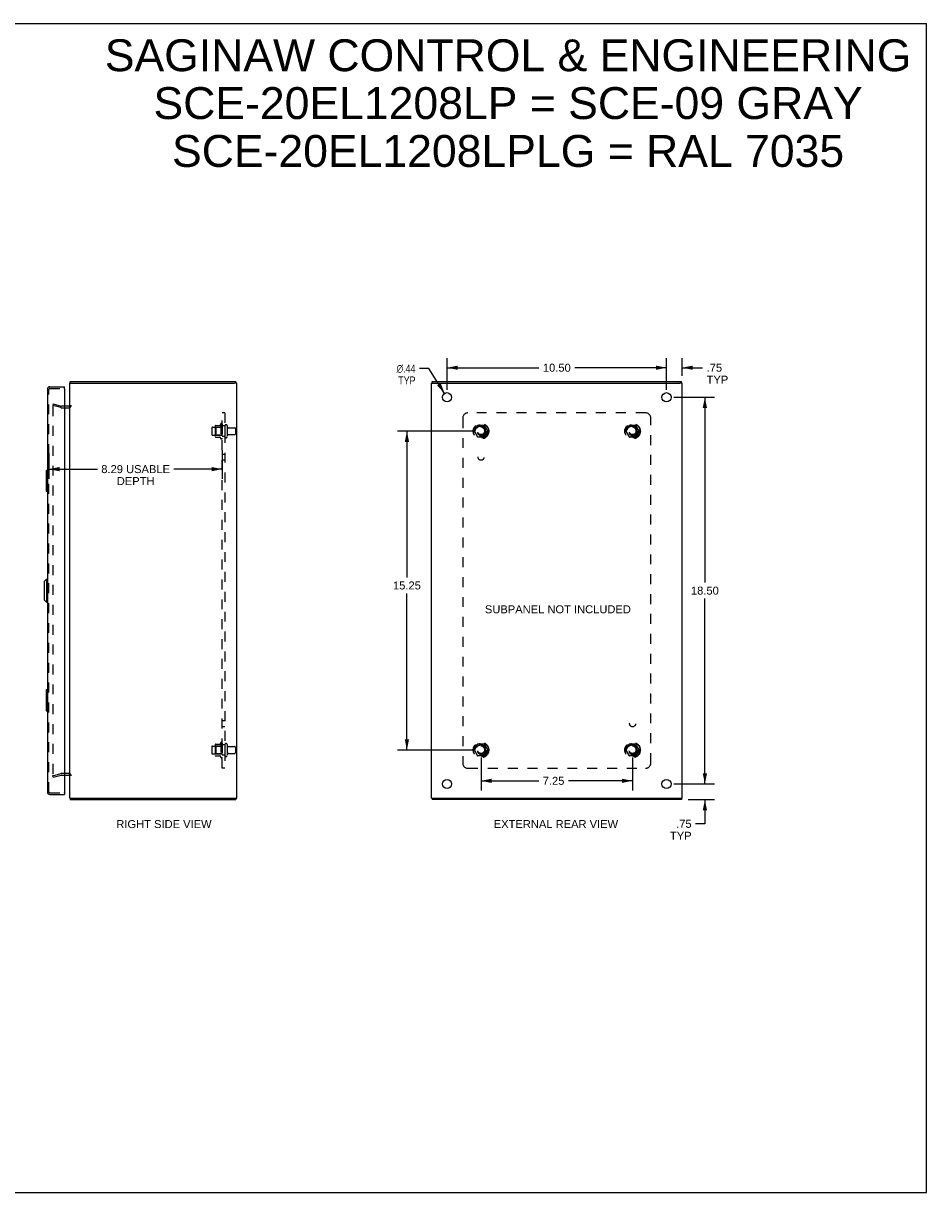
# Model space of a CAD drawing. Header units: inches. Extents: x 0 to 86.4, y 0 to 55.9.
# Tile 3 of 3: x 43.2 to 86.4, y 0 to 55.9. Entities that reach past the tile are written whole.
import ezdxf

# ---------------------------------------------------------------- set-up
doc = ezdxf.new("R2010")
doc.units = ezdxf.units.IN
doc.header["$LTSCALE"] = 4.754237
doc.header["$MEASUREMENT"] = 0
doc.linetypes.add('HIDDEN', pattern=[0.2, 0.1, -0.1])
doc.layers.get('0').update_dxf_attribs({"linetype": 'CONTINUOUS'})
for name, color, linetype in [('DEFAULT_2', 8, 'HIDDEN'), ('DIMENSIONS', 7, 'CONTINUOUS'), ('DOOR_ASSEMBLY', 7, 'CONTINUOUS'), ('SUBPANEL', 7, 'CONTINUOUS')]:
    doc.layers.add(name, color=color, linetype=linetype)
doc.styles.get("Standard").update_dxf_attribs({"font": 'arial.ttf'})
doc.styles.add('TEXTSTYLE_1', font='gdt', dxfattribs={"width": 0.8})
doc.dimstyles.new('DIMSTYLE_1', dxfattribs={"dimtxt": 0.381356, "dimasz": 0.508475, "dimexe": 0.09, "dimexo": 0.07, "dimgap": 0.0375, "dimtad": 0, "dimtih": 1, "dimtoh": 1, "dimzin": 4, "dimdsep": 46, "dimtxsty": 'Standard', "dimblk": '_FILLED', "dimblk1": '_FILLED', "dimblk2": '_FILLED', "dimcen": 0.09, "dimadec": 3, "dimazin": 1, "dimtfac": 1, "dimtdec": 3, "dimtofl": 0, "dimtmove": 0, "dimatfit": 3, "dimldrblk": '_FILLED', "dimfxl": 0, "dimtolj": 1, "dimtzin": 4, "dimarcsym": 0})
doc.dimstyles.new('DIMSTYLE_2', dxfattribs={"dimtxt": 0.381356, "dimasz": 0.508475, "dimexe": 0.09, "dimexo": 0.07, "dimgap": 0.09, "dimtad": 0, "dimtih": 1, "dimtoh": 1, "dimzin": 4, "dimdsep": 46, "dimtxsty": 'Standard', "dimblk": '_FILLED', "dimblk1": '_FILLED', "dimblk2": '_FILLED', "dimcen": 0.09, "dimadec": 3, "dimazin": 1, "dimtfac": 1, "dimtdec": 3, "dimtofl": 0, "dimtmove": 0, "dimatfit": 1, "dimldrblk": '_FILLED', "dimfxl": 0, "dimtolj": 1, "dimtzin": 4, "dimarcsym": 0})

# ---------------------------------------------------------------- blocks, each defined once
blk = doc.blocks.new('_FILLED')
at = {"color": 0, "linetype": 'ByBlock'}
blk.add_solid([(0, 0), (-1, 0.2), (-1, -0.2)], dxfattribs=at)
blk = doc.blocks.new('*D6')
at = {"layer": 'DIMENSIONS', "color": 2, "linetype": 'Continuous'}
for p, q in [((44.445, 35.375), (44.445, 34.152)), ((52.738, 35.499), (52.738, 34.152)), ((44.445, 34.609), (46.76, 34.609)), ((52.738, 34.609), (50.423, 34.609))]:
    blk.add_line(p, q, dxfattribs=at)
at = {"layer": 'DIMENSIONS', "color": 2, "linetype": 'Continuous', "xscale": 0.5084745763, "yscale": 0.5084745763, "zscale": 0.5084745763, "rotation": 180}
blk.add_blockref('_FILLED', (44.445, 34.609), dxfattribs=at)
at = {"layer": 'DIMENSIONS', "color": 2, "linetype": 'Continuous', "xscale": 0.5084745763, "yscale": 0.5084745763, "zscale": 0.5084745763}
blk.add_blockref('_FILLED', (52.738, 34.609), dxfattribs=at)
at = {"layer": 'DIMENSIONS', "color": 2, "linetype": 'Continuous', "insert": (48.592, 34.8), "char_height": 0.38136, "width": 3.28193, "attachment_point": 2, "line_spacing_factor": 0.9}
blk.add_mtext('8.29 USABLE\\PDEPTH', dxfattribs=at)
blk = doc.blocks.new('*D7')
at = {"layer": 'DIMENSIONS', "color": 2, "linetype": 'Continuous'}
for p, q in [((73.995, 38.403), (73.995, 39.918)), ((74.745, 39.078), (74.745, 39.918)), ((73.995, 39.46), (72.978, 39.46)), ((74.745, 39.46), (75.723, 39.46))]:
    blk.add_line(p, q, dxfattribs=at)
at = {"layer": 'DIMENSIONS', "color": 2, "linetype": 'Continuous', "xscale": 0.5084745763, "yscale": 0.5084745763, "zscale": 0.5084745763}
blk.add_blockref('_FILLED', (73.995, 39.46), dxfattribs=at)
at = {"layer": 'DIMENSIONS', "color": 2, "linetype": 'Continuous', "xscale": 0.5084745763, "yscale": 0.5084745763, "zscale": 0.5084745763, "rotation": 180}
blk.add_blockref('_FILLED', (74.745, 39.46), dxfattribs=at)
at = {"layer": 'DIMENSIONS', "color": 2, "linetype": 'Continuous', "insert": (75.913, 39.651), "char_height": 0.3814, "width": 1.03349, "attachment_point": 1, "line_spacing_factor": 0.9}
blk.add_mtext('.75\\PTYP', dxfattribs=at)
blk = doc.blocks.new('*D8')
at = {"layer": 'DIMENSIONS', "color": 2, "linetype": 'Continuous'}
for p, q in [((75.83, 19.548), (75.83, 20.564)), ((74.351, 19.548), (76.288, 19.548)), ((75.038, 18.798), (76.288, 18.798)), ((75.83, 18.798), (75.83, 17.642)), ((75.83, 17.642), (75.385, 17.642))]:
    blk.add_line(p, q, dxfattribs=at)
at = {"layer": 'DIMENSIONS', "color": 2, "linetype": 'Continuous', "xscale": 0.5084745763, "yscale": 0.5084745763, "zscale": 0.5084745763}
for p, rotation in [((75.83, 19.548), 270), ((75.83, 18.798), 90)]:
    blk.add_blockref('_FILLED', p, dxfattribs=dict(at, rotation=rotation))
at = {"layer": 'DIMENSIONS', "color": 2, "linetype": 'Continuous', "insert": (75.195, 17.833), "char_height": 0.3814, "width": 1.03349, "attachment_point": 3, "line_spacing_factor": 0.9}
blk.add_mtext('.75\\PTYP', dxfattribs=at)
blk = doc.blocks.new('*D9')
at = {"layer": 'DIMENSIONS', "color": 2, "linetype": 'Continuous'}
for p, q in [((63.495, 38.403), (63.495, 39.918)), ((73.995, 38.403), (73.995, 39.918)), ((63.495, 39.46), (67.888, 39.46)), ((73.995, 39.46), (69.602, 39.46))]:
    blk.add_line(p, q, dxfattribs=at)
at = {"layer": 'DIMENSIONS', "color": 2, "linetype": 'Continuous', "xscale": 0.5084745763, "yscale": 0.5084745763, "zscale": 0.5084745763, "rotation": 180}
blk.add_blockref('_FILLED', (63.495, 39.46), dxfattribs=at)
at = {"layer": 'DIMENSIONS', "color": 2, "linetype": 'Continuous', "xscale": 0.5084745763, "yscale": 0.5084745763, "zscale": 0.5084745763}
blk.add_blockref('_FILLED', (73.995, 39.46), dxfattribs=at)
at = {"layer": 'DIMENSIONS', "color": 2, "linetype": 'Continuous', "insert": (68.745, 39.651), "char_height": 0.3814, "width": 1.33262, "attachment_point": 2, "line_spacing_factor": 0.9}
blk.add_mtext('10.50', dxfattribs=at)
blk = doc.blocks.new('*D10')
at = {"layer": 'DIMENSIONS', "color": 2, "linetype": 'Continuous'}
for p, q in [((74.351, 38.048), (76.288, 38.048)), ((75.83, 38.048), (75.83, 29.179)), ((75.83, 19.548), (75.83, 28.416)), ((74.351, 19.548), (76.288, 19.548))]:
    blk.add_line(p, q, dxfattribs=at)
at = {"layer": 'DIMENSIONS', "color": 2, "linetype": 'Continuous', "xscale": 0.5084745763, "yscale": 0.5084745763, "zscale": 0.5084745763}
for p, rotation in [((75.83, 38.048), 90), ((75.83, 19.548), 270)]:
    blk.add_blockref('_FILLED', p, dxfattribs=dict(at, rotation=rotation))
at = {"layer": 'DIMENSIONS', "color": 2, "linetype": 'Continuous', "insert": (75.83, 28.988), "char_height": 0.3814, "width": 1.33262, "attachment_point": 2, "line_spacing_factor": 0.9}
blk.add_mtext('18.50', dxfattribs=at)
blk = doc.blocks.new('*D11')
at = {"layer": 'DIMENSIONS', "color": 2, "linetype": 'Continuous'}
for p, q in [((62.621, 39.422), (62.176, 39.422)), ((63.378, 38.232), (62.621, 39.422))]:
    blk.add_line(p, q, dxfattribs=at)
at = {"layer": 'DIMENSIONS', "color": 2, "linetype": 'Continuous', "xscale": 0.5084745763, "yscale": 0.5084745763, "zscale": 0.5084745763, "rotation": 302.4569621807}
blk.add_blockref('_FILLED', (63.378, 38.232), dxfattribs=at)
at = {"layer": 'DIMENSIONS', "color": 2, "linetype": 'Continuous', "insert": (61.985, 39.613), "char_height": 0.38136, "width": 1.2485, "attachment_point": 3, "line_spacing_factor": 0.9, "style": 'TEXTSTYLE_1'}
blk.add_mtext('{\\fgdt;n}\\fArial;.44\\PTYP', dxfattribs=at)
blk = doc.blocks.new('*D12')
at = {"layer": 'DIMENSIONS', "color": 2, "linetype": 'Continuous'}
for p, q in [((64.764, 36.423), (61.115, 36.423)), ((61.573, 36.423), (61.573, 29.425)), ((61.573, 21.173), (61.573, 28.663)), ((64.764, 21.173), (61.115, 21.173))]:
    blk.add_line(p, q, dxfattribs=at)
at = {"layer": 'DIMENSIONS', "color": 2, "linetype": 'Continuous', "xscale": 0.5084745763, "yscale": 0.5084745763, "zscale": 0.5084745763}
for p, rotation in [((61.573, 36.423), 90), ((61.573, 21.173), 270)]:
    blk.add_blockref('_FILLED', p, dxfattribs=dict(at, rotation=rotation))
at = {"layer": 'DIMENSIONS', "color": 2, "linetype": 'Continuous', "insert": (61.573, 29.235), "char_height": 0.3814, "width": 1.33262, "attachment_point": 2, "line_spacing_factor": 0.9}
blk.add_mtext('15.25', dxfattribs=at)
blk = doc.blocks.new('*D13')
at = {"layer": 'DIMENSIONS', "color": 2, "linetype": 'Continuous'}
for p, q in [((65.12, 20.817), (65.12, 19.241)), ((72.37, 20.817), (72.37, 19.241)), ((65.12, 19.699), (67.88, 19.699)), ((72.37, 19.699), (69.297, 19.699))]:
    blk.add_line(p, q, dxfattribs=at)
at = {"layer": 'DIMENSIONS', "color": 2, "linetype": 'Continuous', "xscale": 0.5084745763, "yscale": 0.5084745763, "zscale": 0.5084745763, "rotation": 180}
blk.add_blockref('_FILLED', (65.12, 19.699), dxfattribs=at)
at = {"layer": 'DIMENSIONS', "color": 2, "linetype": 'Continuous', "xscale": 0.5084745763, "yscale": 0.5084745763, "zscale": 0.5084745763}
blk.add_blockref('_FILLED', (72.37, 19.699), dxfattribs=at)
at = {"layer": 'DIMENSIONS', "color": 2, "linetype": 'Continuous', "insert": (68.589, 19.89), "char_height": 0.3814, "width": 1.03632, "attachment_point": 2, "line_spacing_factor": 0.9}
blk.add_mtext('7.25', dxfattribs=at)

msp = doc.modelspace()

# ---------------------------------------------------------------- linework, layer by layer
at = {"color": 7, "linetype": 'Continuous'}
for p, q in [((0, 55.932), (86.441, 55.932)), ((86.441, 0), (86.441, 55.932)), ((45.438, 38.723), (45.55, 38.723)), ((45.461, 38.723), (45.461, 38.798)), ((53.436, 38.723), (53.332, 38.723)), ((53.385, 38.723), (53.385, 38.798)), ((62.748, 38.723), (62.854, 38.723)), ((62.778, 38.723), (62.778, 38.798)), ((74.743, 38.723), (74.637, 38.723)), ((74.712, 38.723), (74.712, 38.798)), ((45.438, 18.873), (45.55, 18.873)), ((45.461, 18.873), (45.461, 18.798)), ((53.328, 18.873), (53.436, 18.873)), ((53.385, 18.873), (53.385, 18.798)), ((62.748, 18.873), (62.854, 18.873)), ((62.778, 18.873), (62.778, 18.798)), ((74.637, 18.873), (74.743, 18.873)), ((74.712, 18.873), (74.712, 18.798)), ((0, 0), (86.441, 0))]:
    msp.add_line(p, q, dxfattribs=at)
at = {"color": 3, "linetype": 'Continuous'}
for p, q in [((45.438, 18.873), (45.438, 38.723)), ((45.461, 38.798), (53.385, 38.798)), ((45.55, 38.723), (53.328, 38.723)), ((53.436, 38.723), (53.438, 38.723)), ((53.438, 18.873), (53.438, 38.723)), ((62.745, 18.873), (62.745, 38.723)), ((62.745, 38.723), (62.748, 38.723)), ((62.778, 38.798), (74.712, 38.798)), ((62.855, 38.723), (74.635, 38.723)), ((74.743, 38.723), (74.745, 38.723)), ((74.745, 18.873), (74.745, 38.723)), ((45.396, 37.623), (45.195, 37.623)), ((45.195, 19.973), (45.396, 19.973)), ((45.461, 18.798), (53.385, 18.798)), ((45.55, 18.873), (53.328, 18.873)), ((53.436, 18.873), (53.438, 18.873)), ((62.745, 18.873), (62.748, 18.873)), ((74.712, 18.798), (62.778, 18.798)), ((62.855, 18.873), (74.635, 18.873)), ((74.743, 18.873), (74.745, 18.873))]:
    msp.add_line(p, q, dxfattribs=at)
for centre in [(63.495, 38.048), (73.995, 38.048), (63.495, 19.548), (73.995, 19.548)]:
    msp.add_circle(centre, 0.219, dxfattribs=at)
for centre, start, end in [((45.396, 37.665), 270, 360), ((45.396, 19.931), 0, 90)]:
    msp.add_arc(centre, 0.042, start, end, dxfattribs=at)
at = {"layer": 'DEFAULT_2', "color": 8, "linetype": 'HIDDEN'}
for p, q in [((44.645, 37.727), (44.626, 37.654)), ((45.012, 37.551), (44.626, 37.654)), ((44.626, 37.627), (44.626, 37.625)), ((44.626, 37.625), (44.626, 19.97)), ((44.645, 37.645), (44.644, 37.645)), ((44.645, 37.727), (45.031, 37.623)), ((45.195, 37.623), (45.038, 37.623)), ((45.038, 37.548), (45.396, 37.548)), ((52.238, 36.58), (52.238, 36.265)), ((52.268, 36.61), (52.863, 36.61)), ((52.402, 36.678), (52.402, 36.167)), ((52.422, 36.606), (52.402, 36.626)), ((52.413, 36.7), (52.64, 36.7)), ((52.422, 36.606), (52.422, 36.239)), ((52.718, 36.606), (52.422, 36.606)), ((52.668, 36.778), (52.668, 36.067)), ((52.718, 36.606), (52.738, 36.626)), ((52.718, 36.606), (52.718, 36.239)), ((52.738, 36.757), (52.738, 36.088)), ((52.863, 36.68), (52.863, 36.165)), ((52.973, 36.68), (52.973, 36.165)), ((53.036, 36.588), (53.333, 36.588)), ((53.363, 36.558), (53.363, 36.288)), ((64.957, 36.695), (64.803, 36.428)), ((64.803, 36.418), (64.957, 36.15)), ((65.275, 36.7), (64.966, 36.7)), ((65.438, 36.428), (65.283, 36.695)), ((65.283, 36.15), (65.438, 36.418)), ((72.207, 36.695), (72.053, 36.428)), ((72.053, 36.418), (72.207, 36.15)), ((72.525, 36.7), (72.216, 36.7)), ((72.688, 36.428), (72.533, 36.695)), ((72.533, 36.15), (72.688, 36.418)), ((52.268, 36.235), (52.863, 36.235)), ((52.422, 36.239), (52.402, 36.219)), ((52.413, 36.145), (52.64, 36.145)), ((52.718, 36.239), (52.422, 36.239)), ((52.718, 36.239), (52.738, 36.219)), ((53.036, 36.258), (53.333, 36.258)), ((65.275, 36.145), (64.966, 36.145)), ((72.525, 36.145), (72.216, 36.145)), ((52.238, 21.33), (52.238, 21.015)), ((52.268, 21.36), (52.863, 21.36)), ((52.402, 21.428), (52.402, 20.917)), ((52.422, 21.356), (52.402, 21.376)), ((52.413, 21.45), (52.64, 21.45)), ((52.718, 21.356), (52.422, 21.356)), ((52.422, 21.356), (52.422, 20.989)), ((52.668, 21.528), (52.668, 20.817)), ((52.718, 21.356), (52.738, 21.376)), ((52.718, 21.356), (52.718, 20.989)), ((52.738, 21.507), (52.738, 20.838)), ((52.863, 21.43), (52.863, 20.915)), ((52.973, 21.43), (52.973, 20.915)), ((53.036, 21.338), (53.333, 21.338)), ((53.363, 21.308), (53.363, 21.038)), ((64.957, 21.445), (64.803, 21.178)), ((65.275, 21.45), (64.966, 21.45)), ((65.438, 21.178), (65.283, 21.445)), ((72.207, 21.445), (72.053, 21.178)), ((72.525, 21.45), (72.216, 21.45)), ((72.688, 21.178), (72.533, 21.445)), ((52.268, 20.985), (52.863, 20.985)), ((52.422, 20.989), (52.402, 20.969)), ((52.413, 20.895), (52.64, 20.895)), ((52.718, 20.989), (52.422, 20.989)), ((52.718, 20.989), (52.738, 20.969)), ((53.036, 21.008), (53.333, 21.008)), ((64.803, 21.168), (64.957, 20.9)), ((65.275, 20.895), (64.966, 20.895)), ((65.283, 20.9), (65.438, 21.168)), ((72.053, 21.168), (72.207, 20.9)), ((72.525, 20.895), (72.216, 20.895)), ((72.533, 20.9), (72.688, 21.168)), ((44.626, 19.941), (45.012, 20.044)), ((44.645, 19.868), (44.626, 19.941)), ((44.645, 19.868), (45.031, 19.972)), ((45.396, 20.048), (45.038, 20.048)), ((45.038, 19.973), (45.195, 19.973))]:
    msp.add_line(p, q, dxfattribs=at)
for points in [[(44.644, 37.645), (44.643, 37.645), (44.641, 37.644), (44.639, 37.644), (44.638, 37.643), (44.636, 37.643), (44.634, 37.642), (44.633, 37.641), (44.632, 37.639), (44.63, 37.638), (44.629, 37.637), (44.628, 37.635), (44.627, 37.634), (44.627, 37.632), (44.626, 37.63), (44.626, 37.628), (44.626, 37.627)], [(44.65, 37.644), (44.648, 37.645), (44.646, 37.645), (44.645, 37.645)], [(44.626, 19.97), (44.626, 19.968), (44.626, 19.967), (44.626, 19.965), (44.627, 19.963), (44.627, 19.961), (44.628, 19.96)], [(44.645, 19.95), (44.644, 19.95), (44.643, 19.95), (44.641, 19.951), (44.639, 19.951), (44.638, 19.952), (44.636, 19.952), (44.634, 19.953), (44.633, 19.954), (44.632, 19.956), (44.63, 19.957), (44.629, 19.958), (44.628, 19.96)], [(44.65, 19.951), (44.648, 19.95), (44.646, 19.95), (44.645, 19.95)]]:
    msp.add_lwpolyline(points, dxfattribs=at)
for centre, radius in [((65.12, 36.423), 0.372), ((65.12, 36.423), 0.356), ((65.12, 36.423), 0.312), ((65.12, 36.423), 0.204), ((65.12, 36.423), 0.188), ((65.12, 36.423), 0.183), ((65.12, 36.423), 0.165), ((72.37, 36.423), 0.372), ((72.37, 36.423), 0.356), ((72.37, 36.423), 0.312), ((72.37, 36.423), 0.204), ((72.37, 36.423), 0.188), ((72.37, 36.423), 0.183), ((72.37, 36.423), 0.165), ((65.12, 21.173), 0.372), ((65.12, 21.173), 0.356), ((65.12, 21.173), 0.312), ((65.12, 21.173), 0.204), ((65.12, 21.173), 0.188), ((65.12, 21.173), 0.183), ((65.12, 21.173), 0.165), ((72.37, 21.173), 0.372), ((72.37, 21.173), 0.356), ((72.37, 21.173), 0.312), ((72.37, 21.173), 0.204), ((72.37, 21.173), 0.188), ((72.37, 21.173), 0.183), ((72.37, 21.173), 0.165)]:
    msp.add_circle(centre, radius, dxfattribs=at)
for centre, radius, start, end in [((45.038, 37.648), 0.1, 255, 270), ((45.038, 37.648), 0.025, 255, 270), ((45.396, 37.665), 0.117, 270, 360), ((52.268, 36.58), 0.03, 90, 180), ((52.543, 36.678), 0.141, 174.7919, 180), ((52.413, 36.69), 0.01, 90, 174.8062), ((52.622, 36.71), 0.01, 270, 336.0321), ((53.268, 36.423), 0.698, 149.3369, 156.0321), ((52.7, 36.757), 0.0384, 0, 145.5503), ((52.918, 36.68), 0.055, 0, 180), ((53.036, 36.65), 0.0625, 180, 270), ((53.333, 36.558), 0.03, 0, 90), ((64.811, 36.423), 0.01, 150.0127, 209.9883), ((64.966, 36.69), 0.01, 90.0124, 149.9892), ((65.275, 36.69), 0.01, 30.012, 89.9887), ((65.429, 36.423), 0.01, 330.0127, 29.9883), ((72.061, 36.423), 0.01, 150.0127, 209.9883), ((72.216, 36.69), 0.01, 90.0124, 149.9892), ((72.525, 36.69), 0.01, 30.012, 89.9887), ((72.679, 36.423), 0.01, 330.0127, 29.9883), ((52.268, 36.265), 0.03, 180, 270), ((52.543, 36.167), 0.141, 180, 185.2081), ((52.413, 36.155), 0.01, 185.1938, 270), ((52.622, 36.135), 0.01, 23.9679, 90), ((53.268, 36.423), 0.698, 203.9679, 210.6631), ((52.7, 36.088), 0.0384, 214.4497, 360), ((52.918, 36.165), 0.055, 180, 360), ((53.036, 36.195), 0.0625, 90, 180), ((53.333, 36.288), 0.03, 270, 360), ((64.966, 36.155), 0.01, 210.012, 269.9887), ((65.275, 36.155), 0.01, 270.0124, 329.9892), ((72.216, 36.155), 0.01, 210.012, 269.9887), ((72.525, 36.155), 0.01, 270.0124, 329.9892), ((52.268, 21.33), 0.03, 90, 180), ((52.543, 21.428), 0.141, 174.7919, 180), ((52.413, 21.44), 0.01, 90, 174.8062), ((52.622, 21.46), 0.01, 270, 336.0321), ((53.268, 21.173), 0.698, 149.3369, 156.0321), ((52.7, 21.507), 0.0384, 0, 145.5503), ((52.918, 21.43), 0.055, 0, 180), ((53.036, 21.4), 0.0625, 180, 270), ((53.333, 21.308), 0.03, 0, 90), ((64.966, 21.44), 0.01, 90.0124, 149.9892), ((65.275, 21.44), 0.01, 30.012, 89.9887), ((72.216, 21.44), 0.01, 90.0124, 149.9892), ((72.525, 21.44), 0.01, 30.012, 89.9887), ((52.268, 21.015), 0.03, 180, 270), ((52.543, 20.917), 0.141, 180, 185.2081), ((52.413, 20.905), 0.01, 185.1938, 270), ((52.622, 20.885), 0.01, 23.9679, 90), ((53.268, 21.173), 0.698, 203.9679, 210.6631), ((52.7, 20.838), 0.0384, 214.4497, 360), ((52.918, 20.915), 0.055, 180, 360), ((53.036, 20.945), 0.0625, 90, 180), ((53.333, 21.038), 0.03, 270, 360), ((64.811, 21.173), 0.01, 150.0127, 209.9883), ((64.966, 20.905), 0.01, 210.012, 269.9887), ((65.275, 20.905), 0.01, 270.0124, 329.9892), ((65.429, 21.173), 0.01, 330.0127, 29.9883), ((72.061, 21.173), 0.01, 150.0127, 209.9883), ((72.216, 20.905), 0.01, 210.012, 269.9887), ((72.525, 20.905), 0.01, 270.0124, 329.9892), ((72.679, 21.173), 0.01, 330.0127, 29.9883), ((45.038, 19.948), 0.1, 90, 105), ((45.038, 19.948), 0.025, 90, 105), ((45.396, 19.931), 0.117, 0, 90)]:
    msp.add_arc(centre, radius, start, end, dxfattribs=at)
at = {"layer": 'DOOR_ASSEMBLY', "color": 3, "linetype": 'Continuous'}
for p, q in [((44.37, 38.431), (44.37, 19.165)), ((44.487, 38.548), (45.195, 38.548)), ((45.195, 38.458), (45.195, 19.138)), ((44.487, 19.048), (45.195, 19.048))]:
    msp.add_line(p, q, dxfattribs=at)
at = {"layer": 'DOOR_ASSEMBLY', "color": 8, "linetype": 'HIDDEN'}
for p, q in [((44.445, 19.165), (44.445, 38.431)), ((44.487, 38.473), (45.18, 38.473)), ((44.487, 19.123), (45.18, 19.123))]:
    msp.add_line(p, q, dxfattribs=at)
at = {"layer": 'DOOR_ASSEMBLY', "color": 7, "linetype": 'Continuous'}
for p, q in [((45.195, 38.473), (45.18, 38.473)), ((45.195, 38.473), (45.195, 38.548)), ((44.31, 34.533), (44.31, 33.563)), ((44.325, 34.548), (44.37, 34.548)), ((44.357, 34.448), (44.357, 33.648)), ((44.325, 33.548), (44.37, 33.548)), ((44.213, 29.231), (44.331, 29.349)), ((44.213, 29.231), (44.213, 28.364)), ((44.331, 29.349), (44.331, 28.246)), ((44.331, 29.349), (44.37, 29.349)), ((44.213, 28.364), (44.331, 28.246)), ((44.331, 28.246), (44.37, 28.246)), ((44.31, 24.033), (44.31, 23.063)), ((44.325, 24.048), (44.37, 24.048)), ((44.357, 23.948), (44.357, 23.148)), ((44.325, 23.048), (44.37, 23.048)), ((45.18, 19.123), (45.195, 19.123)), ((45.195, 19.123), (45.195, 19.048))]:
    msp.add_line(p, q, dxfattribs=at)
for points in [[(44.355, 34.484), (44.356, 34.478), (44.356, 34.472), (44.356, 34.466), (44.357, 34.46), (44.357, 34.454), (44.357, 34.448)], [(44.357, 33.648), (44.357, 33.641), (44.357, 33.635), (44.356, 33.629), (44.356, 33.623), (44.356, 33.617), (44.355, 33.611)], [(44.355, 23.984), (44.356, 23.978), (44.356, 23.972), (44.356, 23.966), (44.357, 23.96), (44.357, 23.954), (44.357, 23.948)], [(44.357, 23.148), (44.357, 23.141), (44.357, 23.135), (44.356, 23.129), (44.356, 23.123), (44.356, 23.117), (44.355, 23.111)]]:
    msp.add_lwpolyline(points, dxfattribs=at)
at = {"layer": 'DOOR_ASSEMBLY', "color": 3, "linetype": 'Continuous'}
for centre, radius, start, end in [((44.487, 38.431), 0.117, 90, 180), ((45.18, 38.458), 0.015, 0, 90), ((44.487, 19.165), 0.117, 180, 270), ((45.18, 19.138), 0.015, 270, 360)]:
    msp.add_arc(centre, radius, start, end, dxfattribs=at)
at = {"layer": 'DOOR_ASSEMBLY', "color": 8, "linetype": 'HIDDEN'}
for centre, start, end in [((44.487, 38.431), 90, 180), ((44.487, 19.165), 180, 270)]:
    msp.add_arc(centre, 0.042, start, end, dxfattribs=at)
at = {"layer": 'DOOR_ASSEMBLY', "color": 7, "linetype": 'Continuous'}
for centre, start, end in [((44.325, 34.533), 90, 180), ((44.355, 34.533), 0, 90), ((44.325, 33.563), 180, 270), ((44.355, 33.563), 270, 360), ((44.325, 24.033), 90, 180), ((44.355, 24.033), 0, 90), ((44.325, 23.063), 180, 270), ((44.355, 23.063), 270, 360)]:
    msp.add_arc(centre, 0.015, start, end, dxfattribs=at)
at = {"layer": 'SUBPANEL', "color": 8, "linetype": 'HIDDEN'}
for p, q in [((52.738, 20.298), (52.738, 37.298)), ((52.863, 37.298), (52.738, 37.298)), ((52.863, 37.298), (52.863, 20.298)), ((64.245, 37.048), (64.245, 20.548)), ((72.995, 37.298), (64.495, 37.298)), ((73.245, 20.548), (73.245, 37.048)), ((52.863, 36.673), (52.738, 36.673)), ((52.863, 36.173), (52.738, 36.173)), ((52.863, 35.313), (52.738, 35.313)), ((52.863, 35.032), (52.738, 35.032)), ((52.863, 22.563), (52.738, 22.563)), ((52.863, 22.282), (52.738, 22.282)), ((52.863, 21.423), (52.738, 21.423)), ((52.863, 20.923), (52.738, 20.923)), ((52.863, 20.298), (52.738, 20.298)), ((64.495, 20.298), (72.995, 20.298))]:
    msp.add_line(p, q, dxfattribs=at)
for centre, radius in [((65.12, 36.423), 0.25), ((72.37, 36.423), 0.25), ((65.12, 35.173), 0.141), ((72.37, 22.423), 0.141), ((65.12, 21.173), 0.25), ((72.37, 21.173), 0.25)]:
    msp.add_circle(centre, radius, dxfattribs=at)
for centre, start, end in [((64.495, 37.048), 90, 180), ((72.995, 37.048), 0, 90), ((64.495, 20.548), 180, 270), ((72.995, 20.548), 270, 360)]:
    msp.add_arc(centre, 0.25, start, end, dxfattribs=at)

# ---------------------------------------------------------------- texts
at = {"layer": 'DIMENSIONS', "color": 2, "linetype": 'Continuous', "attachment_point": 2, "line_spacing_factor": 0.9}
for s, insert, char_height, width in [('SAGINAW CONTROL & ENGINEERING\\PSCE-20EL1208LP = SCE-09 GRAY\\PSCE-20EL1208LPLG = RAL 7035', (66.413, 55.17), 1.52542, 38.52687), ('SUBPANEL NOT INCLUDED', (68.797, 28.095), 0.38136, 6.97357), ('RIGHT SIDE VIEW', (49.947, 17.82), 0.38136, 4.54792), ('EXTERNAL REAR VIEW', (68.703, 17.823), 0.38136, 5.93724)]:
    msp.add_mtext(s, dxfattribs=dict(at, insert=insert, char_height=char_height, width=width))

# ---------------------------------------------------------------- dimensions: what is measured, and where the dimension line sits
at = {"layer": 'DIMENSIONS', "color": 2, "linetype": 'Continuous'}
for base, p1, p2, angle, picture, middle in [((63.495, 39.46), (73.995, 38.333), (63.495, 38.333), 180, '*D9', (68.762, 39.458)), ((75.83, 19.548), (74.281, 38.048), (74.281, 19.548), 270, '*D10', (75.846, 28.795)), ((61.573, 36.423), (64.834, 21.173), (64.834, 36.423), 90, '*D12', (61.59, 29.042))]:
    dim = msp.add_linear_dim(base=base, p1=p1, p2=p2, angle=angle, dimstyle='DIMSTYLE_1', dxfattribs=at)
    dim.commit()
    dim.dimension.update_dxf_attribs({"geometry": picture, "text_midpoint": middle, "dimtype": 160})
for base, p1, p2, angle, text, picture, middle in [((73.995, 39.46), (74.745, 39.988), (73.995, 38.333), 180, '<>\\PTYP', '*D7', (76.43, 39.174)), ((44.445, 34.609), (52.738, 35.569), (44.445, 35.445), 180, '<> USABLE\\PDEPTH', '*D6', (48.592, 34.323)), ((75.83, 19.548), (74.968, 18.798), (74.281, 19.548), 90, '<>\\PTYP', '*D8', (74.678, 17.356))]:
    dim = msp.add_linear_dim(base=base, p1=p1, p2=p2, angle=angle, text=text, dimstyle='DIMSTYLE_1', dxfattribs=at)
    dim.commit()
    dim.dimension.update_dxf_attribs({"geometry": picture, "text_midpoint": middle, "dimtype": 160})
dim = msp.add_diameter_dim_2p(p1=(63.378, 38.232), p2=(63.613, 37.863), text='%%c<>\\PTYP', dimstyle='DIMSTYLE_2', override={"dimpost": '<>'}, dxfattribs=at)
dim.commit()
dim.dimension.update_dxf_attribs({"geometry": '*D11', "text_midpoint": (61.361, 39.136), "dimtype": 163})
dim = msp.add_linear_dim(base=(72.37, 19.699), p1=(65.12, 20.887), p2=(72.37, 20.887), dimstyle='DIMSTYLE_1', dxfattribs=at)
dim.commit()
dim.dimension.update_dxf_attribs({"geometry": '*D13', "text_midpoint": (68.59, 19.697), "dimtype": 160})

doc.saveas('drawing.dxf')
